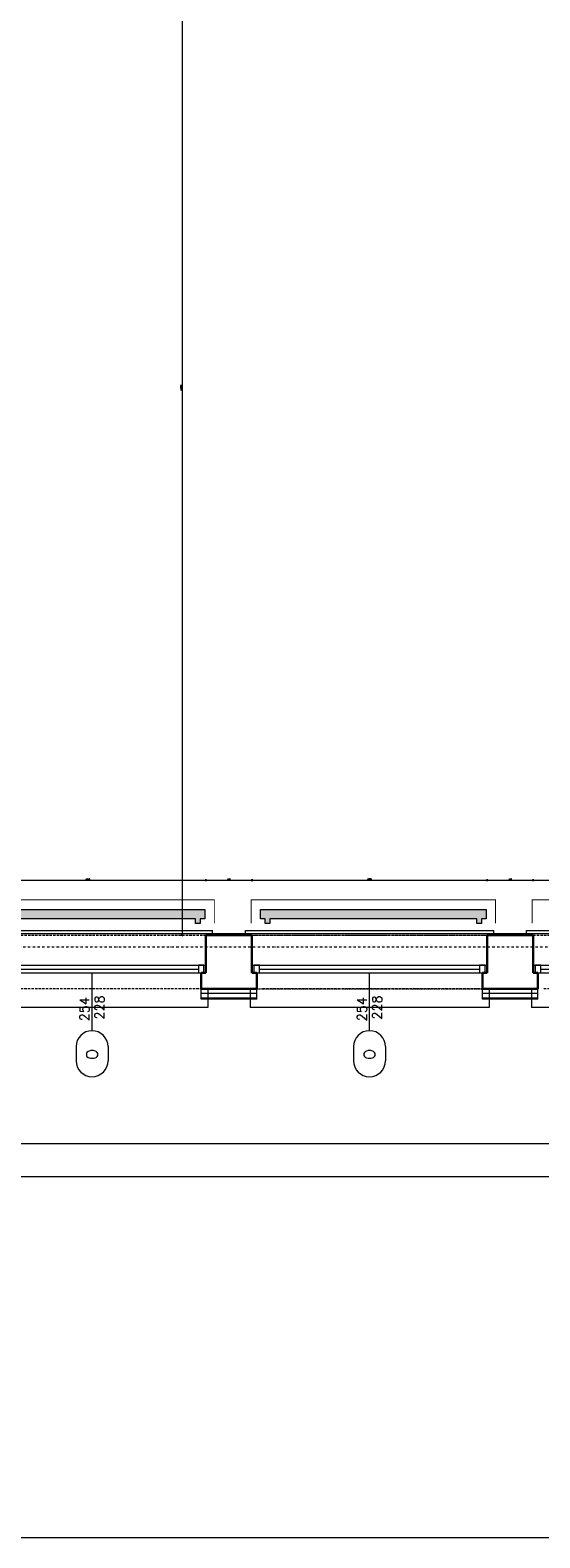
# Model space of a CAD drawing. Header units: millimetres. Extents: x -1893473 to 1546619, y -568027 to 942944.
# Tile 9 of 256: x 143379 to 148797, y -519267 to -503224. Entities that reach past the tile are written whole.
import ezdxf
from ezdxf.enums import TextEntityAlignment as Align

# ---------------------------------------------------------------- set-up
doc = ezdxf.new("R2010")
doc.units = ezdxf.units.MM
doc.header["$LTSCALE"] = 0.2
for name, pattern in [('2_3', [1, 0.5, -0.5]), ('ACAD_ISO03W100', [30, 12, -18]), ('DASHDOT', [25.4, 12.7, -6.35, 0, -6.35]), ('HIDDEN', [9.525, 6.35, -3.175])]:
    doc.linetypes.add(name, pattern=pattern)
doc.layers.get('0').update_dxf_attribs({"lineweight": 0})
for name, color, linetype, lineweight in [('!! 0_ Istn-okna', 6, 'Continuous', 13), ('!! 0_ Istn-sciany', 7, 'Continuous', 30), ('!! 0_ Istn-widok', 1, 'Continuous', 15), ('!! 0_Istn-cienka', 4, 'Continuous', 9), ('!! 0_Opis_okna', 8, 'Continuous', 15), ('!! 0_Opis_pom', 9, 'Continuous', 13), ('!! 0_Osie', 1, 'DASHDOT', 13), ('!! 1_ tynk zewn  - nowy', 21, 'Continuous', 20), ('!! 1_OPIS POM NOWE', 140, 'Continuous', 5), ('!! 2_ remont Ocieplenie', 4, 'ZIGZAG', 5), ('!! wymiary osi', 250, 'Continuous', 9), ('P-Opis nadproża', 150, 'Continuous', 9), ('P-Osie', 1, 'DASHDOT', 18)]:
    doc.layers.add(name, color=color, linetype=linetype, lineweight=lineweight)
for name, color, linetype, lineweight, plot in [('!! 0_Istn-grzejniki', 7, 'Continuous', 0, False), ('!! 0_ramki', 251, 'Continuous', 9, False), ('Powierzchnia', 140, 'Continuous', 5, False)]:
    doc.layers.add(name, color=color, linetype=linetype, lineweight=lineweight, plot=plot)
doc.layers.add('!! 1_Wyburzenia', color=7, linetype='ACAD_ISO03W100', lineweight=13, true_color=0xff0505)
doc.styles.add('ARCHETYP', font='romans.shx', dxfattribs={"height": 15})
doc.styles.add('ARIAL', font='tahoma.ttf')
doc.styles.add('TXT', font='simplex.shx')
doc.linetypes.add('ZIGZAG', pattern='A,0.00254,-5.08,[131,ltypeshp.shx,S=5.08,R=0,X=-5.08,Y=0],-10.16,[131,ltypeshp.shx,S=5.08,R=180,X=5.08,Y=0],-5.08', length=20.32254)
doc.dimstyles.new('DIM50', dxfattribs={"dimscale": 5, "dimtxt": 2.5, "dimasz": 1.5, "dimexe": 0, "dimexo": 0, "dimgap": 0.5, "dimtad": 1, "dimdec": 4, "dimrnd": 0.5, "dimdsep": 46, "dimtxsty": 'TXT', "dimblk1": 'TICK1', "dimblk2": 'TICK1', "dimsah": 1, "dimcen": 0, "dimse1": 1, "dimse2": 1, "dimclrd": 1, "dimclre": 7, "dimclrt": 9, "dimadec": 0, "dimazin": 0, "dimtfac": 1, "dimtdec": 4, "dimtmove": 2, "dimatfit": 3, "dimldrblk": 'TICK1', "dimfxl": 1, "dimtolj": 1, "dimarcsym": 0})

# ---------------------------------------------------------------- blocks, each defined once
blk = doc.blocks.new('okno 1')
at = {"layer": '!! 0_ Istn-okna'}
for points in [[(9, -36), (259, -36)], [(9, -44), (259, -44)], [(17, -40), (251, -40)]]:
    blk.add_lwpolyline(points, dxfattribs=at)
for points in [[(11, -44), (17, -44), (17, -36), (11, -36)], [(251, -44), (257, -44), (257, -36), (251, -36)]]:
    blk.add_lwpolyline(points, close=True, dxfattribs=at)
at = {"layer": '!! 0_ Istn-sciany'}
for points in [[(9, -36), (9, -4)], [(259, -36), (259, -4)], [(9, -36), (9, -44)], [(9, -44), (14, -44)], [(14, -44), (14, -61)], [(254, -44), (259, -44)], [(254, -44), (254, -61)], [(259, -36), (259, -44)], [(14, -61), (9, -61)], [(254, -61), (259, -61)]]:
    blk.add_lwpolyline(points, dxfattribs=at)
at = {"layer": '!! 0_ Istn-widok'}
for points in [[(2, 1), (266, 1)], [(2, -4), (2, 1)], [(266, -4), (266, 1)], [(7, -61), (7, -81)], [(261, -61), (261, -81)], [(261, -81), (7, -81)]]:
    blk.add_lwpolyline(points, dxfattribs=at)
at = {"layer": '!! 0_Istn-cienka', "linetype": 'HIDDEN', "ltscale": 2}
for points in [[(9, -4), (259, -4)], [(259, -61), (19, -61)]]:
    blk.add_lwpolyline(points, dxfattribs=at)
blk = doc.blocks.new('BLOK OSI')
at = {"layer": 'P-Osie'}
blk.add_lwpolyline([(48625.5, -199526.1), (52491.5, -199526.1)], dxfattribs=at)
blk = doc.blocks.new('1_ok-opis')
blk.add_line((0, 111.6), (0, 50))
for points in [[(-17, 128.6), (-17, 143.6)], [(17, 128.6), (17, 143.6)]]:
    blk.add_lwpolyline(points)
for centre, start, end in [((0, 143.6), 0, 180), ((0, 128.6), 180, 0)]:
    blk.add_arc(centre, 17, start, end)
at = {"style": 'ARCHETYP'}
for tag, height, rotation, p in [('NR', 12, 90, (0, 136.9)), ('NR', 12, 270, (0, 136.9)), ('SZEROKOŚĆ', 10, 90, (-8, 78.3)), ('WYSOKOŚĆ', 10, 270, (-8, 78.3)), ('WYSOKOŚĆ', 10, 90, (8, 78.3)), ('SZEROKOŚĆ', 10, 270, (8, 78.3))]:
    blk.add_attdef(tag, text='', height=height, rotation=rotation, dxfattribs=at).set_placement(p, align=Align.MIDDLE)
blk = doc.blocks.new('TICK1')
at = {"color": 2}
blk.add_line((-1, -1), (1, 1), dxfattribs=at)
at = {"color": 0}
for p, q in [((0, 0), (-1, 0)), ((0, -1.4), (0, 1.4))]:
    blk.add_line(p, q, dxfattribs=at)
blk = doc.blocks.new('*D1334')
at = {"layer": '!! wymiary osi', "color": 1, "lineweight": -2, "transparency": 16777216}
blk.add_line((266667, -521322), (295192, -521322), dxfattribs=at)
at = {"layer": 'DEFPOINTS', "color": 0, "transparency": 16777216}
for p in [(266660, -518004), (295200, -518004), (295200, -521322)]:
    blk.add_point(p, dxfattribs=at)
at = {"layer": '!! wymiary osi', "color": 1, "lineweight": -2, "transparency": 16777216, "xscale": 7.5, "yscale": 7.5, "zscale": 7.5, "rotation": 180}
blk.add_blockref('TICK1', (266660, -521322), dxfattribs=at)
at = {"layer": '!! wymiary osi', "color": 1, "lineweight": -2, "transparency": 16777216, "xscale": 7.5, "yscale": 7.5, "zscale": 7.5}
blk.add_blockref('TICK1', (295200, -521322), dxfattribs=at)
at = {"layer": '!! wymiary osi', "color": 9, "transparency": 16777216, "insert": (280930, -521313), "char_height": 12.5, "attachment_point": 5, "style": 'TXT'}
blk.add_mtext('\\A1;28540', dxfattribs=at)
blk = doc.blocks.new('*D1338')
at = {"layer": '!! wymiary osi', "color": 1, "lineweight": -2, "transparency": 16777216}
blk.add_line((270947, -520972), (294752, -520972), dxfattribs=at)
at = {"layer": 'DEFPOINTS', "color": 0, "transparency": 16777216}
for p in [(270940, -518754), (294760, -518754), (294760, -520972)]:
    blk.add_point(p, dxfattribs=at)
at = {"layer": '!! wymiary osi', "color": 1, "lineweight": -2, "transparency": 16777216, "xscale": 7.5, "yscale": 7.5, "zscale": 7.5, "rotation": 180}
blk.add_blockref('TICK1', (270940, -520972), dxfattribs=at)
at = {"layer": '!! wymiary osi', "color": 1, "lineweight": -2, "transparency": 16777216, "xscale": 7.5, "yscale": 7.5, "zscale": 7.5}
blk.add_blockref('TICK1', (294760, -520972), dxfattribs=at)
at = {"layer": '!! wymiary osi', "color": 9, "transparency": 16777216, "insert": (282850, -520963), "char_height": 12.5, "attachment_point": 5, "style": 'TXT'}
blk.add_mtext('\\A1;23820', dxfattribs=at)
blk = doc.blocks.new('*D1341')
at = {"layer": '!! wymiary osi', "color": 1, "lineweight": -2, "transparency": 16777216}
blk.add_line((270977, -518169), (273472, -518169), dxfattribs=at)
at = {"layer": 'DEFPOINTS', "color": 0, "transparency": 16777216}
for p in [(273480, -518169), (270970, -518754), (273480, -518754)]:
    blk.add_point(p, dxfattribs=at)
at = {"layer": '!! wymiary osi', "color": 1, "lineweight": -2, "transparency": 16777216, "xscale": 7.5, "yscale": 7.5, "zscale": 7.5, "rotation": 180}
blk.add_blockref('TICK1', (270970, -518169), dxfattribs=at)
at = {"layer": '!! wymiary osi', "color": 1, "lineweight": -2, "transparency": 16777216, "xscale": 7.5, "yscale": 7.5, "zscale": 7.5}
blk.add_blockref('TICK1', (273480, -518169), dxfattribs=at)
at = {"layer": '!! wymiary osi', "color": 9, "transparency": 16777216, "insert": (272225, -518160), "char_height": 12.5, "attachment_point": 5, "style": 'TXT'}
blk.add_mtext('\\A1;2510', dxfattribs=at)
blk = doc.blocks.new('*D1342')
at = {"layer": '!! wymiary osi', "color": 1, "lineweight": -2, "transparency": 16777216}
blk.add_line((273487, -518169), (273962, -518169), dxfattribs=at)
at = {"layer": 'DEFPOINTS', "color": 0, "transparency": 16777216}
for p in [(273970, -518169), (273480, -518754), (273970, -518754)]:
    blk.add_point(p, dxfattribs=at)
at = {"layer": '!! wymiary osi', "color": 1, "lineweight": -2, "transparency": 16777216, "xscale": 7.5, "yscale": 7.5, "zscale": 7.5, "rotation": 180}
blk.add_blockref('TICK1', (273480, -518169), dxfattribs=at)
at = {"layer": '!! wymiary osi', "color": 1, "lineweight": -2, "transparency": 16777216, "xscale": 7.5, "yscale": 7.5, "zscale": 7.5}
blk.add_blockref('TICK1', (273970, -518169), dxfattribs=at)
at = {"layer": '!! wymiary osi', "color": 9, "transparency": 16777216, "insert": (273725, -518160), "char_height": 12.5, "attachment_point": 5, "style": 'TXT'}
blk.add_mtext('\\A1;490', dxfattribs=at)
blk = doc.blocks.new('*D1343')
at = {"layer": '!! wymiary osi', "color": 1, "lineweight": -2, "transparency": 16777216}
blk.add_line((273977, -518169), (276462, -518169), dxfattribs=at)
at = {"layer": 'DEFPOINTS', "color": 0, "transparency": 16777216}
for p in [(276470, -518169), (273970, -518754), (276470, -518754)]:
    blk.add_point(p, dxfattribs=at)
at = {"layer": '!! wymiary osi', "color": 1, "lineweight": -2, "transparency": 16777216, "xscale": 7.5, "yscale": 7.5, "zscale": 7.5, "rotation": 180}
blk.add_blockref('TICK1', (273970, -518169), dxfattribs=at)
at = {"layer": '!! wymiary osi', "color": 1, "lineweight": -2, "transparency": 16777216, "xscale": 7.5, "yscale": 7.5, "zscale": 7.5}
blk.add_blockref('TICK1', (276470, -518169), dxfattribs=at)
at = {"layer": '!! wymiary osi', "color": 9, "transparency": 16777216, "insert": (275220, -518160), "char_height": 12.5, "attachment_point": 5, "style": 'TXT'}
blk.add_mtext('\\A1;2500', dxfattribs=at)
blk = doc.blocks.new('*D1344')
at = {"layer": '!! wymiary osi', "color": 1, "lineweight": -2, "transparency": 16777216}
blk.add_line((276477, -518169), (276952, -518169), dxfattribs=at)
at = {"layer": 'DEFPOINTS', "color": 0, "transparency": 16777216}
for p in [(276960, -518169), (276470, -518754), (276960, -518754)]:
    blk.add_point(p, dxfattribs=at)
at = {"layer": '!! wymiary osi', "color": 1, "lineweight": -2, "transparency": 16777216, "xscale": 7.5, "yscale": 7.5, "zscale": 7.5, "rotation": 180}
blk.add_blockref('TICK1', (276470, -518169), dxfattribs=at)
at = {"layer": '!! wymiary osi', "color": 1, "lineweight": -2, "transparency": 16777216, "xscale": 7.5, "yscale": 7.5, "zscale": 7.5}
blk.add_blockref('TICK1', (276960, -518169), dxfattribs=at)
at = {"layer": '!! wymiary osi', "color": 9, "transparency": 16777216, "insert": (276715, -518160), "char_height": 12.5, "attachment_point": 5, "style": 'TXT'}
blk.add_mtext('\\A1;490', dxfattribs=at)
blk = doc.blocks.new('*D1345')
at = {"layer": '!! wymiary osi', "color": 1, "lineweight": -2, "transparency": 16777216}
blk.add_line((276967, -518169), (279452, -518169), dxfattribs=at)
at = {"layer": 'DEFPOINTS', "color": 0, "transparency": 16777216}
for p in [(279460, -518169), (276960, -518754), (279460, -518754)]:
    blk.add_point(p, dxfattribs=at)
at = {"layer": '!! wymiary osi', "color": 1, "lineweight": -2, "transparency": 16777216, "xscale": 7.5, "yscale": 7.5, "zscale": 7.5, "rotation": 180}
blk.add_blockref('TICK1', (276960, -518169), dxfattribs=at)
at = {"layer": '!! wymiary osi', "color": 1, "lineweight": -2, "transparency": 16777216, "xscale": 7.5, "yscale": 7.5, "zscale": 7.5}
blk.add_blockref('TICK1', (279460, -518169), dxfattribs=at)
at = {"layer": '!! wymiary osi', "color": 9, "transparency": 16777216, "insert": (278210, -518160), "char_height": 12.5, "attachment_point": 5, "style": 'TXT'}
blk.add_mtext('\\A1;2500', dxfattribs=at)
blk = doc.blocks.new('*D1359')
at = {"layer": '!! wymiary osi', "color": 1, "lineweight": -2, "transparency": 16777216}
blk.add_line((273226, -507111), (273226, -518746), dxfattribs=at)
at = {"layer": 'DEFPOINTS', "color": 0, "transparency": 16777216}
for p in [(272780, -507104), (273226, -518754), (273480, -518754)]:
    blk.add_point(p, dxfattribs=at)
at = {"layer": '!! wymiary osi', "color": 1, "lineweight": -2, "transparency": 16777216, "xscale": 7.5, "yscale": 7.5, "zscale": 7.5}
for p, rotation in [((273226, -507104), 90), ((273226, -518754), 270)]:
    blk.add_blockref('TICK1', p, dxfattribs=dict(at, rotation=rotation))
at = {"layer": '!! wymiary osi', "color": 9, "transparency": 16777216, "insert": (273217, -512929), "char_height": 12.5, "attachment_point": 5, "rotation": 90, "style": 'TXT'}
blk.add_mtext('\\A1;11650', dxfattribs=at)
blk = doc.blocks.new('A$C2EB40A8D')
at = {"layer": '!! 0_Istn-grzejniki'}
h = blk.add_hatch(color=0, dxfattribs=at)
h.dxf.hatch_style = 1
h.paths.add_polyline_path([(-20781.12989, -18327.48603), (-20781.12989, -18277.48603), (-20831.12989, -18277.48603), (-20831.12989, -18177.48603), (-18431.12989, -18177.48603), (-18431.12989, -18277.48603), (-18481.12989, -18277.48603), (-18481.12989, -18327.48603), (-18531.12989, -18327.48603), (-18531.12989, -18277.48603), (-20731.12989, -18277.48603), (-20731.12989, -18327.48603)])
h = blk.add_hatch(color=0, dxfattribs=at)
h.dxf.hatch_style = 1
h.paths.add_polyline_path([(-17791.12989, -18327.48603), (-17791.12989, -18277.48603), (-17841.12989, -18277.48603), (-17841.12989, -18177.48603), (-15441.12989, -18177.48603), (-15441.12989, -18277.48603), (-15491.12989, -18277.48603), (-15491.12989, -18327.48603), (-15541.12989, -18327.48603), (-15541.12989, -18277.48603), (-17741.12989, -18277.48603), (-17741.12989, -18327.48603)])
at = {"layer": '!! 0_ Istn-sciany'}
for points in [[(-17931.12989, -18452.48603), (-18421.12989, -18452.48603)], [(-14941.12989, -18452.48603), (-15431.12989, -18452.48603)], [(-17881.12989, -19022.48603), (-18471.12989, -19022.48603)], [(-14891.12989, -19022.48603), (-15490.58079, -19022.48603)]]:
    blk.add_lwpolyline(points, dxfattribs=at)
at = {"layer": '!! 0_Istn-grzejniki', "linetype": '2_3', "ltscale": 10, "const_width": 10}
for points in [[(-20931.12989, -18327.48603), (-20931.12989, -18077.48603), (-18331.12989, -18077.48603), (-18331.12989, -18327.48603)], [(-17941.12989, -18327.48603), (-17941.12989, -18077.48603), (-15341.12989, -18077.48603), (-15341.12989, -18327.48603)], [(-14951.12989, -18327.48603), (-14951.12989, -18077.48603), (-12351.12989, -18077.48603), (-12351.12989, -18327.48603)]]:
    blk.add_lwpolyline(points, dxfattribs=at)
at = {"layer": '!! 0_Istn-grzejniki'}
for points in [[(-20781.12989, -18327.48603), (-20781.12989, -18277.48603), (-20831.12989, -18277.48603), (-20831.12989, -18177.48603), (-18431.12989, -18177.48603), (-18431.12989, -18277.48603), (-18481.12989, -18277.48603), (-18481.12989, -18327.48603), (-18531.12989, -18327.48603), (-18531.12989, -18277.48603), (-20731.12989, -18277.48603), (-20731.12989, -18327.48603)], [(-17791.12989, -18327.48603), (-17791.12989, -18277.48603), (-17841.12989, -18277.48603), (-17841.12989, -18177.48603), (-15441.12989, -18177.48603), (-15441.12989, -18277.48603), (-15491.12989, -18277.48603), (-15491.12989, -18327.48603), (-15541.12989, -18327.48603), (-15541.12989, -18277.48603), (-17741.12989, -18277.48603), (-17741.12989, -18327.48603)]]:
    blk.add_lwpolyline(points, close=True, dxfattribs=at)
at = {"layer": '!! 0_ramki'}
blk.add_lwpolyline([(-31093.9525, 4834.99151), (10906.0475, 4834.99151), (10906.0475, -24865.00849), (-31093.9525, -24865.00849)], close=True, dxfattribs=at)
at = {"layer": '!! 1_ tynk zewn  - nowy'}
for points in [[(-18471.12989, -19132.48603), (-18471.12989, -19022.48603)], [(-17881.12989, -19132.48603), (-17881.12989, -19022.48603)], [(-15481.12989, -19132.48603), (-15481.12989, -19022.48603)], [(-14891.12989, -19132.48603), (-14891.12989, -19022.48603)], [(-17881.12989, -19122.48603), (-18471.12989, -19122.48603)], [(-17881.12989, -19132.48603), (-18471.12989, -19132.48603)], [(-14891.12989, -19122.48603), (-15481.12989, -19122.48603)], [(-14891.12989, -19132.48603), (-15481.12989, -19132.48603)]]:
    blk.add_lwpolyline(points, dxfattribs=at)
at = {"layer": '!! 1_Wyburzenia'}
for points in [[(-17971.12989, -18452.48603), (-15311.12989, -18452.48603)], [(-17971.12989, -19022.48603), (-15431.12989, -19022.48603)]]:
    blk.add_lwpolyline(points, dxfattribs=at)
at = {"layer": '!! 2_ remont Ocieplenie', "linetype": 'ZIGZAG', "ltscale": 0.75}
for points in [[(-17881.12989, -19072.48603), (-18471.12989, -19072.48603)], [(-14891.12989, -19072.48603), (-15481.12989, -19072.48603)]]:
    blk.add_lwpolyline(points, dxfattribs=at)
at = {"layer": 'Powierzchnia'}
blk.add_lwpolyline([(-20961.12989, -6787.08775), (2858.87011, -6787.08775), (2858.87011, -18437.08775), (-20961.12989, -18437.08775)], close=True, dxfattribs=at)
at = {"layer": '!! 0_Opis_okna'}
ref = blk.add_blockref('1_ok-opis', (-19631.12989, -18352.48603), dxfattribs=dict(at, xscale=10, yscale=10, zscale=10, rotation=180))
ref.add_attrib('SZEROKOŚĆ', '254', dxfattribs={"layer": '0', "height": 100, "rotation": 90, "style": 'ARCHETYP'}).set_placement((-19711.12989, -19239.69012), align=Align.MIDDLE)
ref.add_attrib('WYSOKOŚĆ', '228', dxfattribs={"layer": '0', "height": 100, "rotation": 90, "style": 'ARCHETYP'}).set_placement((-19551.12989, -19221.95558), align=Align.MIDDLE)
ref.add_attrib('NR', 'O', dxfattribs={"layer": '0', "height": 120, "rotation": 90, "style": 'ARCHETYP'}).set_placement((-19631.12989, -19721.50049), align=Align.MIDDLE)
ref = blk.add_blockref('1_ok-opis', (-16681.12989, -18352.48603), dxfattribs=dict(at, xscale=10, yscale=10, zscale=10, rotation=180))
ref.add_attrib('SZEROKOŚĆ', '254', dxfattribs={"layer": '0', "height": 100, "rotation": 90, "style": 'ARCHETYP'}).set_placement((-16761.12989, -19239.69012), align=Align.MIDDLE)
ref.add_attrib('WYSOKOŚĆ', '228', dxfattribs={"layer": '0', "height": 100, "rotation": 90, "style": 'ARCHETYP'}).set_placement((-16601.12989, -19221.95558), align=Align.MIDDLE)
ref.add_attrib('NR', 'O', dxfattribs={"layer": '0', "height": 120, "rotation": 90, "style": 'ARCHETYP'}).set_placement((-16681.12989, -19721.50049), align=Align.MIDDLE)
at = {"layer": '!! 0_Osie', "xscale": 10, "yscale": 10, "zscale": 10}
blk.add_blockref('BLOK OSI', (-516748.24414, 1976683.397), dxfattribs=at)
at = {"xscale": 10, "yscale": 10, "zscale": 10}
for p in [(-21011.12989, -18412.48603), (-18021.12989, -18412.48603), (-15031.12989, -18412.48603)]:
    blk.add_blockref('okno 1', p, dxfattribs=at)
at = {"layer": '!! 0_Opis_pom', "ltscale": 0.7, "style": 'ARIAL'}
for tag, p in [('B1,21', (-891.77727, 31796.97458)), ('A1,16', (-13651.31084, 31587.95236)), ('B1/17', (-9701.43347, 31565.05244)), ('B1,19', (-5798.61305, 31587.22944)), ('1,23', (10805.41388, 31565.05244)), ('A1,1', (-16866.13618, 31459.3792)), ('1,22', (4526.58954, 31507.65132)), ('B1,18', (-7791.62894, 31330.08444)), ('B1,20', (-2961.4347, 31167.05787)), ('A1,6', (-19287.17717, 30923.71998)), ('B1,1', (14135.63445, 30913.92963)), ('B1,3', (17346.74696, 30023.81022)), ('B1,4', (29817.71501, 29157.67457)), ('A1,5', (-23454.5385, 28820.77901)), ('A1,2', (-17502.57721, 28602.57524)), ('B1,2D', (2616.16402, 28559.52261)), ('A1,15', (-13651.31084, 28261.46046)), ('B1,4', (29883.58177, 28158.35876)), ('B1,2B', (18801.54781, 27650.12382)), ('B1,2A', (13086.7373, 27376.04393)), ('A1,3', (-16846.27912, 25980.40356)), ('B1,8', (9089.53994, 25356.27639)), ('B1,6', (31915.87888, 23754.79829)), ('A1,4', (-24010.17576, 23559.17399)), ('B1,14', (-11621.32288, 23261.44183)), ('B1,13', (-3080.55208, 22924.09997)), ('B1,5', (29245.49088, 22896.69268)), ('B1,10', (3982.60923, 22874.21277)), ('B1,9', (5634.43488, 22623.92098)), ('B1,2C', (13327.26639, 22378.5328)), ('B1,7', (16398.41175, 22348.28836)), ('B1,11', (5553.20442, 20939.83877)), ('B1,12', (3693.27174, 20628.72148)), ('C1,3', (5969.08376, 16336.01084)), ('C1,2', (11955.93711, 11671.55655)), ('C1,1', (15659.17205, 11415.94196)), ('C1,4', (5140.00888, 9205.5831)), ('C1,5', (5680.4486, 6154.54995)), ('C1,10', (16327.05085, 6080.66085)), ('C1,9', (16526.57171, 3173.45283)), ('C1,6', (6367.37903, 2771.84181)), ('D0,18', (-1981.87701, -110.73158)), ('D0,7', (-13531.42299, -1159.67649)), ('C1,7', (7275.77161, -1303.00991)), ('D0,3', (-9324.21674, -1442.63631)), ('D0,17', (2064.87671, -1345.69113)), ('D0,6', (-17529.61851, -1957.37463)), ('D0,10', (-21369.4432, -2140.60378)), ('D,09', (-12990.08379, -2746.32902)), ('D0,2', (-5516.19514, -3101.87722)), ('D0,16', (2266.73061, -3284.15369)), ('D0,8', (-14357.79539, -3567.69719)), ('D0,5', (-10461.54478, -3629.26575)), ('D0,4', (-8396.53404, -4353.7937)), ('D0,15', (1974.41895, -5205.84774)), ('D0,1', (-5633.49598, -5662.48534)), ('D0,11', (-23334.09291, -6045.78706)), ('D0,12', (-22436.85763, -9302.9678)), ('D0,13', (-22436.85763, -11581.16526)), ('D0,14', (-13645.94445, -11884.57769))]:
    blk.add_attdef(tag, text='', height=119.68, dxfattribs=at).set_placement(p, align=Align.MIDDLE_CENTER)
at = {"layer": '!! 1_OPIS POM NOWE', "style": 'ARIAL'}
for tag, p in [('C1.7A', (7769.3756, 685.765)), ('C1.7C', (7655.80151, -2045.04756)), ('C1.8B', (10935.93068, -2107.41983)), ('C1.8A', (13897.39715, -2120.69016)), ('C1.7B', (8274.43201, -3270.18959)), ('E1.2', (16701.02923, -5331.07351)), ('E1.5E', (21974.23379, -5463.99012)), ('E1.5D', (24989.27391, -5785.36474)), ('E1.1', (8357.81567, -5851.01076)), ('E1.5C', (25222.53959, -6394.64172)), ('E1.5B', (27694.70831, -7009.86571)), ('E1.6', (5279.46063, -8141.28746)), ('E1.5A', (25547.9555, -8495.18994)), ('E1.5F', (22414.7084, -9822.66389)), ('E1.5G', (23977.19473, -9792.46695)), ('E1,4', (13935.69867, -10458.20073)), ('E1.5L', (28030.8296, -11267.7725)), ('E1.3', (5639.18862, -11994.01941)), ('E1.5H', (23988.49716, -12231.38049)), ('E1.5K', (27714.73934, -12977.98364)), ('E1.5I', (22290.68736, -13989.9049)), ('E1.5J', (27095.71534, -16088.17469))]:
    blk.add_attdef(tag, text='', height=119.68, dxfattribs=at).set_placement(p, align=Align.MIDDLE_CENTER)
at = {"layer": '!! wymiary osi'}
dim = blk.add_linear_dim(base=(-18675.19651, -18452.48603), p1=(-19121.12989, -6802.48603), p2=(-18421.12989, -18452.48603), angle=90, dimstyle='DIM50', dxfattribs=at)
dim.commit()
dim.dimension.update_dxf_attribs({"geometry": '*D1359', "text_midpoint": (-18683.94651, -12627.48603), "insert": (-291900.79406, 500301.26018)})
for base, p1, p2, picture, middle in [((3298.87011, -21020.84684), (-25241.12989, -17702.48603), (3298.87011, -17702.48603), '*D1334', (-10971.12989, -21012.09684)), ((-18421.12989, -17867.62095), (-20930.89415, -18452.48603), (-18421.12989, -18452.48603), '*D1341', (-19676.01202, -17858.87095)), ((-17931.12989, -17867.62095), (-18421.12989, -18452.48603), (-17931.12989, -18452.48603), '*D1342', (-18176.12989, -17858.87095)), ((-15431.12989, -17867.62095), (-17931.12989, -18452.48603), (-15431.12989, -18452.48603), '*D1343', (-16681.12989, -17858.87095)), ((-14941.12989, -17867.62095), (-15431.12989, -18452.48603), (-14941.12989, -18452.48603), '*D1344', (-15186.12989, -17858.87095)), ((-12441.12989, -17867.62095), (-14941.12989, -18452.48603), (-12441.12989, -18452.48603), '*D1345', (-13691.12989, -17858.87095)), ((2858.87011, -20670.90981), (-20961.12989, -18452.48603), (2858.87011, -18452.48603), '*D1338', (-9051.12989, -20662.15981))]:
    dim = blk.add_linear_dim(base=base, p1=p1, p2=p2, dimstyle='DIM50', dxfattribs=at)
    dim.commit()
    dim.dimension.update_dxf_attribs({"geometry": picture, "text_midpoint": middle, "insert": (-291900.79406, 500301.26018)})

msp = doc.modelspace()

# ---------------------------------------------------------------- block references
at = {"layer": 'P-Opis nadproża', "color": 4}
msp.add_blockref('A$C2EB40A8D', (163667.94092, -494401.63474), dxfattribs=at)

doc.saveas('drawing.dxf')
